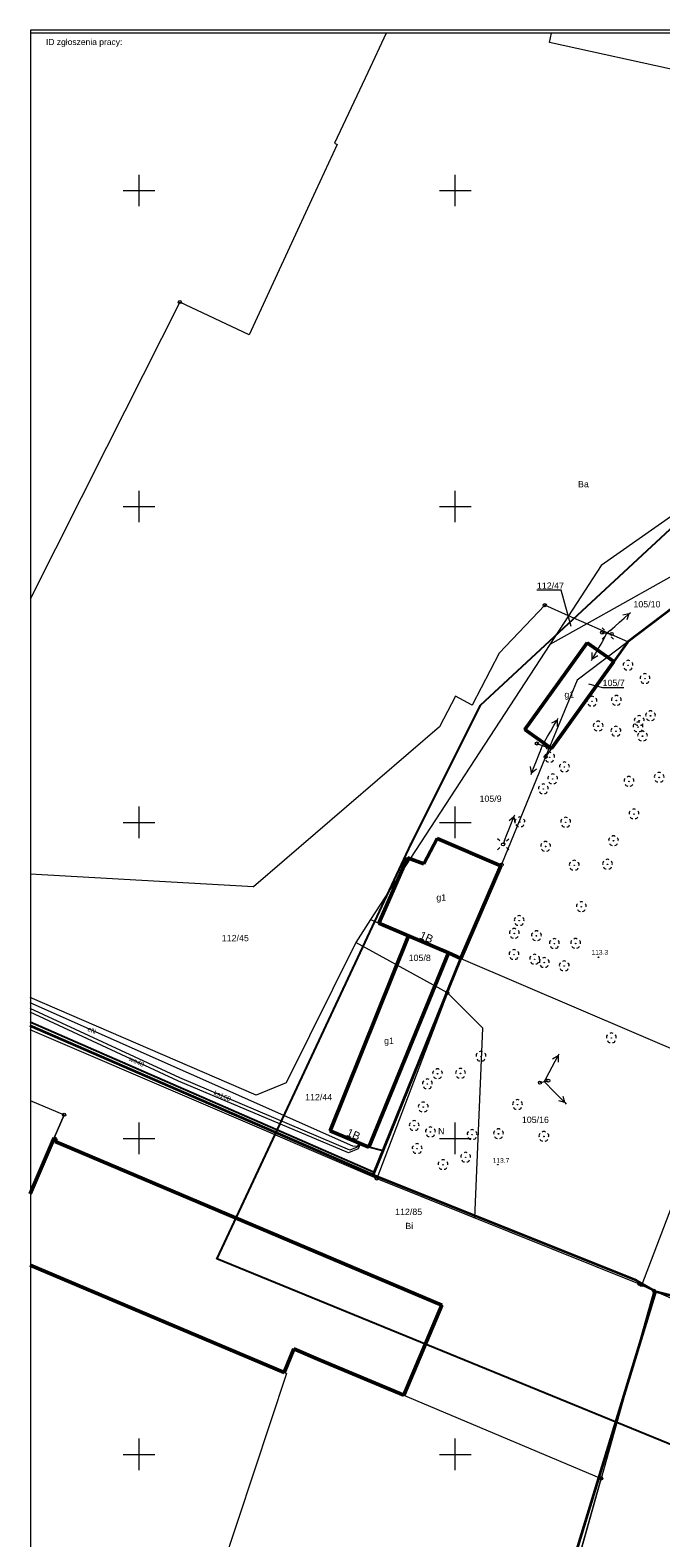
# Model space of a CAD drawing. Header units: centimetres. Extents: x 934830964 to 934860164, y -397494335 to -397452790.
# Tile 4 of 14: x 934830964 to 934840936, y -397476647 to -397452790. Entities that reach past the tile are written whole.
import ezdxf

# ---------------------------------------------------------------- set-up
doc = ezdxf.new("R2010")
doc.units = ezdxf.units.CM
doc.header["$LTSCALE"] = 0.1
doc.layers.add('0-1', color=2, linetype='Continuous', lineweight=5, true_color=0xffff00)
for name, color, linetype, lineweight in [('140-Punkty robocze', 7, 'Continuous', 25), ('202-punkt graniczny', 7, 'Continuous', 25), ('203-punkt graniczny', 7, 'Continuous', 25), ('210-oznaczenie konturu użytku gruntowego', 7, 'Continuous', 25), ('211-numer działki ewidencyjnej', 7, 'Continuous', 25), ('217-kontur klasyfikacyjny', 7, 'Continuous', 25), ('218-kontur użytku gruntowego', 7, 'Continuous', 25), ('219-działka ewidencyjna', 7, 'Continuous', 25), ('238-Punkt adresowy budynku', 7, 'Continuous', 25), ('312-budynek ewidencyjny', 7, 'Continuous', 25), ('312-oznaczenie budynku ewidencyjnego-Atr117', 7, 'Continuous', 25), ('drzewo liściaste', 7, 'Continuous', 25), ('krawężnik (linia)', 7, 'Continuous', 25), ('latarnia na słupie lub maszcie (punkt)', 7, 'Continuous', 25), ('ogrodzenie trwałe', 7, 'Continuous', 25), ('ogrodzenie trwałe (linia)', 7, 'Continuous', 25), ('Pieczątka na wyrysie', 7, 'Continuous', 25), ('pikieta naturalna', 7, 'Continuous', 25), ('pikieta naturalna-Atr2', 7, 'Continuous', 25), ('przewód elektroenergetyczny (linia)', 7, 'Continuous', 25), ('przewód elektroenergetyczny (linia)-Atr1', 7, 'Continuous', 25), ('przewód elektroenergetyczny niskiego napięcia (linia) - symbol', 7, 'Continuous', 25), ('przewód kanalizacyjny (linia)', 7, 'Continuous', 25), ('przewód kanalizacyjny (linia)-Atr1', 7, 'Continuous', 25), ('przewód wodociągowy (linia)', 7, 'Continuous', 25), ('przewód wodociągowy (linia)-Atr1', 7, 'Continuous', 25), ('Punkt budynku', 7, 'Continuous', 25), ('Ramki i opis wydruku', 7, 'Continuous', 25), ('słup (punkt)', 7, 'Continuous', 25), ('słup łączony (linia)', 7, 'Continuous', 25), ('słup łączony (linia) - symbol', 7, 'Continuous', 25), ('Wstawianie ramki sekcyjnej z opisem', 7, 'Continuous', 25)]:
    doc.layers.add(name, color=color, linetype=linetype, lineweight=lineweight)
doc.styles.add('Arial', font='arial.ttf')

# ---------------------------------------------------------------- blocks, each defined once
blk = doc.blocks.new('202')
at = {"layer": '0-1', "color": 7, "linetype": 'Continuous', "lineweight": 5, "transparency": 33554687}
blk.add_circle((0, 0), 25, dxfattribs=at)
blk = doc.blocks.new('203')
at = {"layer": '0-1', "linetype": 'Continuous', "lineweight": 0, "transparency": 33554687}
h = blk.add_hatch(color=7, dxfattribs=at)
edge = h.paths.add_edge_path()
edge.add_arc((0, 0), 4.5, 270, 360, ccw=False)
edge.add_arc((0, 0), 4.5, 180, 270, ccw=False)
edge.add_arc((0, 0), 4.5, 90, 180, ccw=False)
edge.add_arc((0, 0), 4.5, 0, 90, ccw=False)
blk = doc.blocks.new('PUNKTBUD')
at = {"layer": '0-1', "color": 7, "linetype": 'Continuous', "lineweight": 5, "transparency": 33554687}
blk.add_circle((0, 0), 4.5, dxfattribs=at)
blk = doc.blocks.new('SM011')
at = {"layer": '0-1', "color": 7, "linetype": 'Continuous', "lineweight": 13, "transparency": 33554687}
for p, q in [((-53, 53.1), (-88.3, 88.4)), ((53.1, 53.1), (88.4, 88.4)), ((-53, -53), (-88.3, -88.3)), ((53.1, -53), (88.4, -88.3))]:
    blk.add_line(p, q, dxfattribs=at)
blk = doc.blocks.new('SM04')
at = {"layer": '0-1', "color": 7, "linetype": 'Continuous', "lineweight": 13, "transparency": 33554687}
blk.add_circle((0, 0), 25, dxfattribs=at)
blk = doc.blocks.new('SM05')
at = {"layer": '0-1', "color": 7, "linetype": 'Continuous', "lineweight": 13, "transparency": 33554687}
blk.add_circle((0, 0), 25, dxfattribs=at)
blk = doc.blocks.new('PE04')
at = {"layer": '0-1', "color": 7, "linetype": 'Continuous', "lineweight": 13, "transparency": 33554687}
for p, q in [((65, 0), (0, 0)), ((65, 0), (165, 0)), ((165, 0), (265, 0)), ((265, 0), (365, 0)), ((365, 0), (465, 0)), ((465, 0), (378.4, 50)), ((465, 0), (378.4, -50)), ((465, 0), (500, 0))]:
    blk.add_line(p, q, dxfattribs=at)
blk = doc.blocks.new('PIKIETA')
at = {"layer": '0-1', "color": 7, "linetype": 'Continuous', "lineweight": 5, "transparency": 33554687}
blk.add_circle((0, 0), 4.5, dxfattribs=at)
blk = doc.blocks.new('OP021')
at = {"layer": '0-1', "linetype": 'Continuous', "lineweight": 0, "transparency": 33554687}
h = blk.add_hatch(color=7, dxfattribs=at)
edge = h.paths.add_edge_path()
edge.add_arc((0, 0), 5, 270, 360, ccw=False)
edge.add_arc((0, 0), 5, 180, 270, ccw=False)
edge.add_arc((0, 0), 5, 90, 180, ccw=False)
edge.add_arc((0, 0), 5, 0, 90, ccw=False)
at = {"layer": '0-1', "color": 7, "linetype": 'Continuous', "lineweight": 13, "transparency": 33554687}
for centre, start, end in [((-38, 12.4), 121.308, 202.548), ((0, 40), 49.272, 130.728), ((38, 12.4), 337.452, 58.692), ((-23.5, -32.4), 193.221, 274.871), ((23.5, -32.4), 265.129, 346.779)]:
    blk.add_arc(centre, 40, start, end, dxfattribs=at)
blk = doc.blocks.new('PW01')
at = {"layer": '0-1', "linetype": 'Continuous', "lineweight": 0, "transparency": 33554687}
h = blk.add_hatch(color=7, dxfattribs=at)
edge = h.paths.add_edge_path()
edge.add_arc((0, 0), 4.5, 270, 360, ccw=False)
edge.add_arc((0, 0), 4.5, 180, 270, ccw=False)
edge.add_arc((0, 0), 4.5, 90, 180, ccw=False)
edge.add_arc((0, 0), 4.5, 0, 90, ccw=False)

msp = doc.modelspace()

# ---------------------------------------------------------------- linework, layer by layer
at = {"layer": '211-numer działki ewidencyjnej', "color": 7, "linetype": 'Continuous', "lineweight": 18, "transparency": 33554687, "flags": 128}
for points in [[(934839518, -397462224), (934839360, -397461650), (934838977, -397461650)], [(934839790, -397463132), (934840015, -397463189), (934840351, -397463189)]]:
    msp.add_lwpolyline(points, dxfattribs=at)
at = {"layer": '217-kontur klasyfikacyjny', "color": 3, "linetype": 'Continuous', "lineweight": 18, "true_color": 0x00ff00, "transparency": 33554687}
for p, q in [((934840828, -397472738), (934838378, -397481438)), ((934843011, -397473687), (934840828, -397472738))]:
    msp.add_line(p, q, dxfattribs=at)
at = {"layer": '218-kontur użytku gruntowego', "color": 3, "linetype": 'Continuous', "lineweight": 18, "true_color": 0x00ff00, "transparency": 33554687}
for p, q in [((934836594, -397452835), (934836302, -397453459)), ((934839175, -397452984), (934839209, -397452835)), ((934841287, -397453448), (934839175, -397452984)), ((934836302, -397453459), (934835778, -397454578)), ((934835820, -397454597), (934835476, -397455337)), ((934835778, -397454578), (934835820, -397454597)), ((934835476, -397455337), (934834426, -397457610)), ((934833331, -397457092), (934832171, -397459392)), ((934834426, -397457610), (934833331, -397457092)), ((934832171, -397459392), (934830964, -397461793)), ((934841781, -397461430), (934840416, -397462468)), ((934840416, -397462468), (934840191, -397462780)), ((934840191, -397462780), (934839207, -397464154)), ((934839207, -397464154), (934839114, -397464288)), ((934839114, -397464288), (934838419, -397465994)), ((934838419, -397465994), (934837776, -397467477)), ((934837776, -397467477), (934837561, -397468023)), ((934837561, -397468023), (934836443, -397470961)), ((934838119, -397468582), (934837561, -397468023)), ((934836443, -397470961), (934830964, -397468607)), ((934837996, -397471584), (934838119, -397468582)), ((934830964, -397469724), (934831502, -397469952)), ((934831502, -397469952), (934831343, -397470319)), ((934831343, -397470319), (934830964, -397471201)), ((934836443, -397470961), (934837996, -397471584)), ((934837996, -397471584), (934840596, -397472627)), ((934830964, -397472335), (934834980, -397474031)), ((934840596, -397472627), (934840635, -397472646)), ((934840828, -397472738), (934838378, -397481438)), ((934840635, -397472646), (934840828, -397472738)), ((934843011, -397473687), (934840828, -397472738)), ((934835017, -397474047), (934833287, -397479279)), ((934834980, -397474031), (934835017, -397474047))]:
    msp.add_line(p, q, dxfattribs=at)
at = {"layer": '219-działka ewidencyjna', "color": 7, "linetype": 'Continuous', "lineweight": 18, "transparency": 33554687}
for p, q in [((934843686, -397459980), (934839767, -397462182)), ((934841442, -397460241), (934839994, -397461260)), ((934839994, -397461260), (934839478, -397462055)), ((934840416, -397462468), (934841781, -397461430)), ((934839101, -397461889), (934838379, -397462648)), ((934839478, -397462055), (934839101, -397461889)), ((934839478, -397462055), (934839182, -397462510)), ((934839767, -397462182), (934839478, -397462055)), ((934839767, -397462182), (934839182, -397462510)), ((934840416, -397462468), (934839767, -397462182)), ((934839182, -397462510), (934836345, -397466862)), ((934840416, -397462468), (934839615, -397463077)), ((934840416, -397462468), (934840191, -397462780)), ((934838379, -397462648), (934837953, -397463472)), ((934840191, -397462780), (934839207, -397464154)), ((934839615, -397463077), (934839114, -397464288)), ((934837689, -397463328), (934837437, -397463816)), ((934837953, -397463472), (934837689, -397463328)), ((934837437, -397463816), (934834493, -397466348)), ((934839207, -397464154), (934839114, -397464288)), ((934839114, -397464288), (934838419, -397465994)), ((934834493, -397466348), (934830964, -397466144)), ((934838419, -397465994), (934837776, -397467477)), ((934836345, -397466862), (934836114, -397467229)), ((934836345, -397466862), (934836477, -397466920)), ((934837776, -397467477), (934836477, -397466920)), ((934836114, -397467229), (934835012, -397469445)), ((934837561, -397468023), (934836114, -397467229)), ((934837776, -397467477), (934837561, -397468023)), ((934837776, -397467477), (934841924, -397469258)), ((934834535, -397469640), (934830964, -397468099)), ((934837561, -397468023), (934836443, -397470961)), ((934836443, -397470961), (934830964, -397468607)), ((934840635, -397472646), (934841924, -397469258)), ((934835012, -397469445), (934834535, -397469640)), ((934830964, -397469724), (934831502, -397469952)), ((934831343, -397470319), (934831502, -397469952)), ((934830964, -397471201), (934831343, -397470319)), ((934836443, -397470961), (934840596, -397472627)), ((934834980, -397474031), (934830964, -397472335)), ((934840635, -397472646), (934840596, -397472627)), ((934840828, -397472738), (934839992, -397475707)), ((934840828, -397472738), (934840635, -397472646)), ((934843011, -397473687), (934840828, -397472738)), ((934834980, -397474031), (934835135, -397473657)), ((934835135, -397473657), (934839992, -397475707)), ((934838378, -397481438), (934839992, -397475707))]:
    msp.add_line(p, q, dxfattribs=at)
at = {"layer": '312-budynek ewidencyjny', "color": 7, "linetype": 'Continuous', "lineweight": 50, "transparency": 33554687}
for p, q in [((934838786, -397463856), (934839770, -397462482)), ((934839770, -397462482), (934840191, -397462780)), ((934840191, -397462780), (934839207, -397464154)), ((934839207, -397464154), (934838786, -397463856)), ((934837188, -397465979), (934837397, -397465580)), ((934837397, -397465580), (934838408, -397466013)), ((934836477, -397466920), (934836930, -397465888)), ((934836930, -397465888), (934837188, -397465979)), ((934838408, -397466013), (934837776, -397467477)), ((934835707, -397470207), (934836945, -397467121)), ((934836945, -397467121), (934836477, -397466920)), ((934836945, -397467121), (934837579, -397467392)), ((934837579, -397467392), (934836945, -397467121)), ((934837579, -397467392), (934836320, -397470464)), ((934837776, -397467477), (934837579, -397467392)), ((934836320, -397470464), (934835707, -397470207)), ((934830964, -397471201), (934831343, -397470319)), ((934831343, -397470319), (934831375, -397470333)), ((934831375, -397470333), (934831359, -397470373)), ((934831359, -397470373), (934837473, -397472965)), ((934834980, -397474031), (934830964, -397472330)), ((934837473, -397472965), (934836872, -397474390)), ((934835135, -397473657), (934834980, -397474031)), ((934835552, -397473837), (934835135, -397473657)), ((934836872, -397474390), (934835552, -397473837))]:
    msp.add_line(p, q, dxfattribs=at)
at = {"layer": 'krawężnik (linia)', "color": 7, "linetype": 'Continuous', "lineweight": 25, "transparency": 33554687}
for p, q in [((934836393, -397470859), (934830964, -397468489)), ((934836526, -397470520), (934836320, -397470464))]:
    msp.add_line(p, q, dxfattribs=at)
at = {"layer": 'ogrodzenie trwałe', "color": 7, "linetype": 'Continuous', "lineweight": 35, "transparency": 33554687}
msp.add_line((934836390, -397470908), (934837776, -397467477), dxfattribs=at)
at = {"layer": 'ogrodzenie trwałe', "color": 7, "linetype": 'Continuous', "lineweight": 35, "transparency": 33554687, "flags": 128}
for points in [[(934830964, -397478307), (934833287, -397479279), (934838227, -397481368), (934840859, -397472751), (934840549, -397472575), (934836390, -397470908), (934836370, -397470899), (934830964, -397468543)], [(934840859, -397472751), (934841772, -397472978), (934843060, -397473729), (934845157, -397475657), (934847758, -397477771)]]:
    msp.add_lwpolyline(points, dxfattribs=at)
at = {"layer": 'ogrodzenie trwałe (linia)', "color": 7, "linetype": 'Continuous', "lineweight": 35, "transparency": 33554687}
for p, q in [((934841781, -397461430), (934840415, -397462468)), ((934840415, -397462468), (934840191, -397462780))]:
    msp.add_line(p, q, dxfattribs=at)
at = {"layer": 'Pieczątka na wyrysie', "color": 5, "linetype": 'Continuous', "lineweight": 25, "true_color": 0x0000ff, "transparency": 33554687, "flags": 128}
msp.add_lwpolyline([(934833914, -397472225), (934841746, -397475436), (934849189, -397480727), (934855187, -397460654), (934854728, -397458785), (934847073, -397456103), (934844109, -397460866), (934841076, -397460690), (934838077, -397463476), (934836983, -397465664)], close=True, dxfattribs=at)
at = {"layer": 'przewód elektroenergetyczny (linia)', "color": 1, "linetype": 'Continuous', "lineweight": 18, "true_color": 0xff0000, "transparency": 33554687, "flags": 128}
msp.add_lwpolyline([(934836203, -397470415), (934836151, -397470453), (934836065, -397470447), (934830964, -397468182)], dxfattribs=at)
at = {"layer": 'przewód kanalizacyjny (linia)', "color": 34, "linetype": 'Continuous', "lineweight": 18, "true_color": 0x994c00, "transparency": 33554687, "flags": 128}
msp.add_lwpolyline([(934836165, -397470399), (934836136, -397470466), (934836019, -397470512), (934833331, -397469370), (934830964, -397468273)], dxfattribs=at)
at = {"layer": 'przewód wodociągowy (linia)', "color": 5, "linetype": 'Continuous', "lineweight": 18, "true_color": 0x0000ff, "transparency": 33554687, "flags": 128}
msp.add_lwpolyline([(934836185, -397470407), (934836151, -397470489), (934836000, -397470555), (934833311, -397469419), (934830964, -397468331)], dxfattribs=at)
at = {"layer": 'Ramki i opis wydruku', "color": 7, "linetype": 'Continuous', "lineweight": 13, "transparency": 33554687, "flags": 128}
for points in [[(934830969, -397494330), (934860159, -397494330), (934860159, -397452790), (934830969, -397452790)], [(934830969, -397494335), (934860159, -397494335), (934860159, -397452835), (934830969, -397452835)]]:
    msp.add_lwpolyline(points, close=True, dxfattribs=at)
at = {"layer": 'słup łączony (linia)', "color": 7, "linetype": 'Continuous', "lineweight": 18, "transparency": 33554687}
for p, q in [((934840008, -397462322), (934840159, -397462346)), ((934838976, -397464078), (934839149, -397464142)), ((934839025, -397469443), (934839156, -397469413))]:
    msp.add_line(p, q, dxfattribs=at)
at = {"layer": 'Wstawianie ramki sekcyjnej z opisem', "color": 7, "linetype": 'Continuous', "lineweight": 13, "transparency": 33554687}
for p, q in [((934832685, -397455577), (934832685, -397455077)), ((934837685, -397455577), (934837685, -397455077)), ((934832435, -397455327), (934832935, -397455327)), ((934837435, -397455327), (934837935, -397455327)), ((934832685, -397460577), (934832685, -397460077)), ((934837685, -397460577), (934837685, -397460077)), ((934832435, -397460327), (934832935, -397460327)), ((934837435, -397460327), (934837935, -397460327)), ((934832685, -397465577), (934832685, -397465077)), ((934837685, -397465577), (934837685, -397465077)), ((934832435, -397465327), (934832935, -397465327)), ((934837435, -397465327), (934837935, -397465327)), ((934832685, -397470577), (934832685, -397470077)), ((934837685, -397470577), (934837685, -397470077)), ((934832435, -397470327), (934832935, -397470327)), ((934837435, -397470327), (934837935, -397470327)), ((934832685, -397475577), (934832685, -397475077)), ((934837685, -397475577), (934837685, -397475077)), ((934832435, -397475327), (934832935, -397475327)), ((934837435, -397475327), (934837935, -397475327))]:
    msp.add_line(p, q, dxfattribs=at)

# ---------------------------------------------------------------- block references
at = {"layer": '140-Punkty robocze', "color": 7, "transparency": 33554687}
for p in [(934840418, -397462841), (934840685, -397463052), (934838077, -397463476), (934839848, -397463410), (934840233, -397463397), (934839945, -397463803), (934840594, -397463717), (934840773, -397463640), (934840226, -397463884), (934840576, -397463818), (934840646, -397463961), (934839178, -397464296), (934839412, -397464450), (934839226, -397464640), (934840432, -397464678), (934840910, -397464614), (934839078, -397464798), (934840512, -397465194), (934838708, -397465320), (934839432, -397465325), (934836983, -397465664), (934839114, -397465707), (934840188, -397465617), (934839567, -397466005), (934840093, -397465989), (934839679, -397466661), (934838696, -397466881), (934838619, -397467084), (934838969, -397467121), (934839253, -397467245), (934839589, -397467242), (934837776, -397467477), (934838615, -397467419), (934838941, -397467492), (934839093, -397467544), (934839408, -397467598), (934839950, -397467460), (934840154, -397468737), (934838092, -397469027), (934837768, -397469298), (934837245, -397469465), (934837405, -397469304), (934837179, -397469831), (934838670, -397469792), (934837036, -397470125), (934837293, -397470224), (934837082, -397470489), (934837952, -397470267), (934838369, -397470254), (934839087, -397470296), (934837850, -397470626), (934836390, -397470908), (934837492, -397470743), (934838359, -397470742), (934833914, -397472225), (934840549, -397472575), (934840859, -397472751)]:
    msp.add_blockref('PIKIETA', p, dxfattribs=at)
at = {"layer": '202-punkt graniczny', "color": 7, "transparency": 33554687}
for p in [(934833331, -397457092), (934839101, -397461889), (934839114, -397464288), (934838419, -397465994), (934837561, -397468023), (934831502, -397469952), (934836443, -397470961), (934840596, -397472627), (934840635, -397472646), (934840828, -397472738), (934839992, -397475707)]:
    msp.add_blockref('202', p, dxfattribs=at)
at = {"layer": '203-punkt graniczny', "color": 7, "transparency": 33554687}
for p in [(934832171, -397459392), (934839994, -397461260), (934839478, -397462055), (934839767, -397462182), (934839182, -397462510), (934840416, -397462468), (934838379, -397462648), (934840191, -397462780), (934839615, -397463077), (934837689, -397463328), (934837953, -397463472), (934837437, -397463816), (934839207, -397464154), (934834493, -397466348), (934836345, -397466862), (934836477, -397466920), (934836114, -397467229), (934837776, -397467477), (934835012, -397469445), (934834535, -397469640), (934831343, -397470319), (934835135, -397473657), (934834980, -397474031)]:
    msp.add_blockref('203', p, dxfattribs=at)
at = {"layer": 'drzewo liściaste', "color": 94, "true_color": 0x009900, "transparency": 33554687}
for p in [(934840418, -397462841), (934840685, -397463052), (934839848, -397463410), (934840233, -397463397), (934840773, -397463640), (934839945, -397463803), (934840226, -397463884), (934840576, -397463818), (934840594, -397463717), (934840646, -397463961), (934839178, -397464296), (934839412, -397464450), (934839078, -397464798), (934839226, -397464640), (934840432, -397464678), (934840910, -397464614), (934838708, -397465320), (934840512, -397465194), (934839432, -397465325), (934839114, -397465707), (934840188, -397465617), (934839567, -397466005), (934840093, -397465989), (934839679, -397466661), (934838696, -397466881), (934838619, -397467084), (934838969, -397467121), (934838615, -397467419), (934839253, -397467245), (934839589, -397467242), (934838941, -397467492), (934839093, -397467544), (934839408, -397467598), (934840154, -397468737), (934838092, -397469027), (934837405, -397469304), (934837768, -397469298), (934837245, -397469465), (934837179, -397469831), (934838670, -397469792), (934837036, -397470125), (934837293, -397470224), (934837952, -397470267), (934838369, -397470254), (934839087, -397470296), (934837082, -397470489), (934837492, -397470743), (934837850, -397470626)]:
    msp.add_blockref('OP021', p, dxfattribs=at)
at = {"layer": 'latarnia na słupie lub maszcie (punkt)', "color": 7, "transparency": 33554687}
for p in [(934840099, -397462336), (934838442, -397465672)]:
    msp.add_blockref('SM011', p, dxfattribs=at)
at = {"layer": 'pikieta naturalna', "color": 7, "transparency": 33554687}
for p in [(934839950, -397467460), (934838359, -397470742)]:
    msp.add_blockref('PW01', p, dxfattribs=at)
at = {"layer": 'przewód elektroenergetyczny niskiego napięcia (linia) - symbol', "color": 1, "true_color": 0xff0000, "transparency": 33554687}
for p, rotation in [((934840084, -397462334), 41.549), ((934840084, -397462334), 240.106), ((934839063, -397464110), 60.106), ((934839063, -397464110), 248.319), ((934838442, -397465672), 68.319), ((934839091, -397469428), 61.816), ((934839091, -397469428), 314.546)]:
    msp.add_blockref('PE04', p, dxfattribs=dict(at, rotation=rotation))
at = {"layer": 'Punkt budynku', "color": 5, "true_color": 0x0000ff, "transparency": 33554687}
for p in [(934839770, -397462482), (934840191, -397462780), (934838786, -397463856), (934839207, -397464154), (934837397, -397465580), (934836930, -397465888), (934837188, -397465979), (934838408, -397466013), (934836477, -397466920), (934836945, -397467121), (934837579, -397467392), (934837776, -397467477), (934835707, -397470207), (934831343, -397470319), (934831359, -397470373), (934831375, -397470333), (934836320, -397470464), (934837473, -397472965), (934835135, -397473657), (934834980, -397474031), (934835552, -397473837), (934836872, -397474390)]:
    msp.add_blockref('PUNKTBUD', p, dxfattribs=at)
at = {"layer": 'słup (punkt)', "color": 7, "transparency": 33554687}
msp.add_blockref('SM04', (934838442, -397465672), dxfattribs=at)
at = {"layer": 'słup łączony (linia) - symbol', "color": 7, "transparency": 33554687}
for p in [(934840008, -397462322), (934840159, -397462346), (934838976, -397464078), (934839149, -397464142), (934839025, -397469443), (934839156, -397469413)]:
    msp.add_blockref('SM05', p, dxfattribs=at)

# ---------------------------------------------------------------- texts
at = {"layer": '210-oznaczenie konturu użytku gruntowego', "color": 3, "true_color": 0x00ff00, "transparency": 33554687, "char_height": 100, "attachment_point": 1, "line_spacing_factor": 0.25, "style": 'Arial'}
for s, insert in [('Ba', (934839627, -397459924)), ('N', (934837414, -397470161)), ('Bi', (934836896, -397471662))]:
    msp.add_mtext(s, dxfattribs=dict(at, insert=insert))
at = {"layer": '211-numer działki ewidencyjnej', "color": 7, "transparency": 33554687, "char_height": 100, "attachment_point": 1, "line_spacing_factor": 0.25, "style": 'Arial'}
for s, insert in [('112/47', (934838977, -397461530)), ('105/10', (934840503, -397461824)), ('105/7', (934840015, -397463069)), ('105/9', (934838069, -397464901)), ('112/45', (934833994, -397467106)), ('105/8', (934836949, -397467420)), ('112/44', (934835312, -397469623)), ('105/16', (934838739, -397469981)), ('112/85', (934836735, -397471438))]:
    msp.add_mtext(s, dxfattribs=dict(at, insert=insert))
at = {"layer": '238-Punkt adresowy budynku', "color": 7, "transparency": 33554687, "char_height": 125, "attachment_point": 2, "line_spacing_factor": 0.25, "style": 'Arial'}
for insert, rotation in [((934837255, -397467085), 336.858), ((934836101, -397470205), 337.254)]:
    msp.add_mtext('1B', dxfattribs=dict(at, insert=insert, rotation=rotation))
at = {"layer": '312-oznaczenie budynku ewidencyjnego-Atr117', "color": 7, "transparency": 33554687, "char_height": 100, "attachment_point": 5, "line_spacing_factor": 0.25, "style": 'Arial'}
for insert in [(934839489, -397463318), (934837464, -397466529), (934836638, -397468796)]:
    msp.add_mtext('g1', dxfattribs=dict(at, insert=insert))
at = {"layer": 'pikieta naturalna-Atr2', "color": 7, "transparency": 33554687, "char_height": 75, "attachment_point": 1, "line_spacing_factor": 0.25, "style": 'Arial'}
for s, insert in [('113.3', (934839840, -397467344)), ('113.7', (934838278, -397470637))]:
    msp.add_mtext(s, dxfattribs=dict(at, insert=insert))
at = {"layer": 'przewód elektroenergetyczny (linia)-Atr1', "color": 1, "true_color": 0xff0000, "transparency": 33554687, "insert": (934831878, -397468588), "char_height": 75, "attachment_point": 4, "rotation": 336.059, "line_spacing_factor": 0.25, "style": 'Arial'}
msp.add_mtext('eN', dxfattribs=at)
at = {"layer": 'przewód kanalizacyjny (linia)-Atr1', "color": 34, "true_color": 0x994c00, "transparency": 33554687, "insert": (934833874, -397469600), "char_height": 75, "attachment_point": 4, "rotation": 336.982, "line_spacing_factor": 0.25, "style": 'Arial'}
msp.add_mtext('ks160', dxfattribs=at)
at = {"layer": 'przewód wodociągowy (linia)-Atr1', "color": 5, "true_color": 0x0000ff, "transparency": 33554687, "insert": (934832534, -397469059), "char_height": 75, "attachment_point": 4, "rotation": 335.122, "line_spacing_factor": 0.25, "style": 'Arial'}
msp.add_mtext('wo40', dxfattribs=at)
at = {"layer": 'Ramki i opis wydruku', "color": 7, "transparency": 33554687, "insert": (934831214, -397452929), "char_height": 96, "attachment_point": 1, "line_spacing_factor": 0.25, "style": 'Arial'}
msp.add_mtext('ID zgłoszenia pracy: ', dxfattribs=at)

doc.saveas('drawing.dxf')
